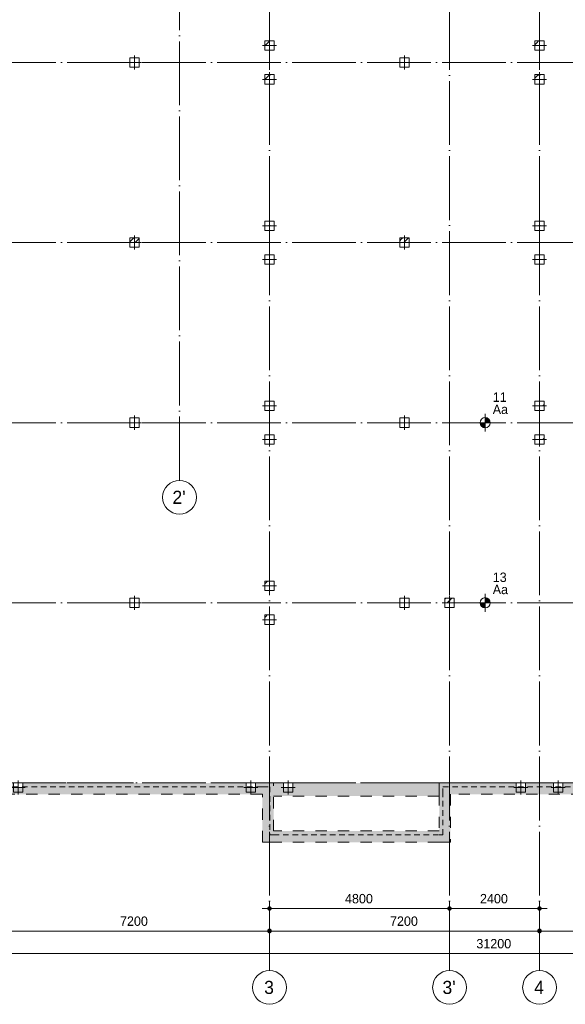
# Model space of a CAD drawing. Header units: millimetres. Extents: x -2900 to 56100, y -900 to 49332.
# Tile 3 of 9: x 12738 to 27288, y -900 to 25340. Entities that reach past the tile are written whole.
import ezdxf

# ---------------------------------------------------------------- set-up
doc = ezdxf.new("R2010")
doc.units = ezdxf.units.MM
for name, pattern in [('WSP_hartlijn', [800, 500, -100, 100, -100]), ('WSP_hhidden', [250, 150, -100]), ('WSP_hidden', [600, 300, -300]), ('WSP_stramienlijn', [2000, 1700, -150, 0, -150])]:
    doc.linetypes.add(name, pattern=pattern)
for name, color, linetype, lineweight in [('00_algemeen - 0_25mm', 2, 'Continuous', 18), ('00_algemeen - hartlijn', 7, 'WSP_hartlijn', 13), ('00_maatvoering', 8, 'Continuous', 13), ('00_maatvoering-100', 8, 'Continuous', 13), ('07_stramien', 4, 'Continuous', 13), ('16_funderingsconstructies', 2, 'Continuous', 18), ('16_structural foundations - tags', 7, 'Continuous', 18), ('28_hoofddraagconstructies - kolommen en liggers', 1, 'Continuous', 13)]:
    doc.layers.add(name, color=color, linetype=linetype, lineweight=lineweight)
doc.layers.add('00_algemeen - beyond', color=9, linetype='Continuous')
doc.styles.add('Revittext', font='txt', dxfattribs={"height": 350})
doc.styles.add('Revittext_1', font='txt', dxfattribs={"height": 250})
doc.dimstyles.new('WSP_25_-_transparant', dxfattribs={"dimscale": 304.8, "dimtxt": 252.223969, "dimasz": 1.312336, "dimexe": 0.656168, "dimexo": 0.0625, "dimgap": 0.213255, "dimtad": 1, "dimdec": 0, "dimzin": 0, "dimdsep": 46, "dimtxsty": 'Revittext_1', "dimblk1": 'DOTSMALL', "dimblk2": 'DOTSMALL', "dimsah": 1, "dimcen": 0.09, "dimdle": 0.656168, "dimazin": 0, "dimtfac": 1, "dimtdec": 4, "dimtix": 1, "dimtmove": 0, "dimatfit": 3, "dimfxl": 0.656168, "dimfxlon": 1, "dimtvp": 1, "dimtolj": 1, "dimtzin": 0, "dimarcsym": 2})
pattern_1 = [(45, (-19400, -24650), (-449.013, 449.013), []), (45, (-19241.25, -24650), (0, 898.026), []), (45, (-19558.75, -24650), (0, 898.026), [])]
pattern_2 = [(45, (-19400, -23750), (-449.013, 449.013), []), (45, (-19241.25, -23750), (0, 898.026), []), (45, (-19558.75, -23750), (0, 898.026), [])]
pattern_3 = [(45, (-26600, -24650), (-449.013, 449.013), []), (45, (-26441.25, -24650), (0, 898.026), []), (45, (-26758.75, -24650), (0, 898.026), [])]
pattern_4 = [(45, (-26600, -23750), (-449.013, 449.013), []), (45, (-26441.25, -23750), (0, 898.026), []), (45, (-26758.75, -23750), (0, 898.026), [])]
pattern_5 = [(45, (-15800, -19400), (-449.013, 449.013), []), (45, (-15641.25, -19400), (0, 898.026), []), (45, (-15958.75, -19400), (0, 898.026), [])]
pattern_6 = [(45, (-23000, -19400), (-449.013, 449.013), []), (45, (-22841.25, -19400), (0, 898.026), []), (45, (-23158.75, -19400), (0, 898.026), [])]
pattern_7 = [(45, (-15800, -14600), (-449.013, 449.013), []), (45, (-15641.25, -14600), (0, 898.026), []), (45, (-15958.75, -14600), (0, 898.026), [])]
pattern_8 = [(45, (-19400, -15050), (-449.013, 449.013), []), (45, (-19241.25, -15050), (0, 898.026), []), (45, (-19558.75, -15050), (0, 898.026), [])]
pattern_9 = [(45, (-19400, -14150), (-449.013, 449.013), []), (45, (-19241.25, -14150), (0, 898.026), []), (45, (-19558.75, -14150), (0, 898.026), [])]
pattern_10 = [(45, (-23000, -14600), (-449.013, 449.013), []), (45, (-22841.25, -14600), (0, 898.026), []), (45, (-23158.75, -14600), (0, 898.026), [])]
pattern_11 = [(45, (-26600, -15050), (-449.013, 449.013), []), (45, (-26441.25, -15050), (0, 898.026), []), (45, (-26758.75, -15050), (0, 898.026), [])]
pattern_12 = [(45, (-26600, -14150), (-449.013, 449.013), []), (45, (-26441.25, -14150), (0, 898.026), []), (45, (-26758.75, -14150), (0, 898.026), [])]
pattern_13 = [(45, (-19400, -10250), (-449.013, 449.013), []), (45, (-19241.25, -10250), (0, 898.026), []), (45, (-19558.75, -10250), (0, 898.026), [])]
pattern_14 = [(45, (-19400, -9350), (-449.013, 449.013), []), (45, (-19241.25, -9350), (0, 898.026), []), (45, (-19558.75, -9350), (0, 898.026), [])]
pattern_15 = [(45, (-24200, -9800), (-449.013, 449.013), []), (45, (-24041.25, -9800), (0, 898.026), []), (45, (-24358.75, -9800), (0, 898.026), [])]

# ---------------------------------------------------------------- blocks, each defined once
blk = doc.blocks.new('17_WSP_FD_beton - fundatiepaal v21-1 - ø273_285 _stalen buis_-1348285-palenplan - plot - 100')
at = {"layer": '16_funderingsconstructies'}
for points in [[(-97, -97), (0, 0), (-136, 0), (-132, -35), (-118, -68)], [(0, -136), (0, 0), (-97, -97), (-68, -118), (-35, -132)], [(0, 0), (97, 97), (68, 118), (35, 132), (0, 137)], [(137, 0), (132, 35), (118, 68), (97, 97), (0, 0)]]:
    blk.add_hatch(color=256, dxfattribs=at).paths.add_polyline_path(points)
at = {"layer": '00_algemeen - 0_25mm'}
for p, q in [((-205, 0), (205, 0)), ((0, 205), (0, -205))]:
    blk.add_line(p, q, dxfattribs=at)
blk.add_circle((0, 0), 137, dxfattribs=at)
at = {"layer": '00_algemeen - hartlijn'}
for p, q in [((-237, 0), (236, 0)), ((0, -237), (0, 236))]:
    blk.add_line(p, q, dxfattribs=at)
blk = doc.blocks.new('17_WSP_FD_prefab - fundatiepaal v18-0 - 250x250-V39-palenplan - plot - 100')
at = {"layer": '00_algemeen - 0_25mm', "color": 8}
for p, q in [((-187.5, 0), (187.5, 0)), ((-125, 125), (125, 125)), ((-125, -125), (-125, 125)), ((0, 187.5), (0, -187.5)), ((125, 125), (125, -125)), ((125, -125), (-125, -125))]:
    blk.add_line(p, q, dxfattribs=at)
blk = doc.blocks.new('17_WSP_FD_prefab - fundatiepaal v18-0 - 250x250-V40-palenplan - plot - 100')
at = {"layer": '16_funderingsconstructies', "lineweight": 13}
h = blk.add_hatch(dxfattribs=at)
h.set_pattern_fill('FP_35', color=10, style=0, pattern_type=2)
h.set_pattern_definition(pattern_1)
h.paths.add_polyline_path([(-125, 0), (0, 0), (-125, 125)])
h = blk.add_hatch(dxfattribs=at)
h.set_pattern_fill('FP_35', color=10, style=0, pattern_type=2)
h.set_pattern_definition(pattern_1)
h.paths.add_polyline_path([(0, 0), (0, 125), (-125, 125)])
h = blk.add_hatch(dxfattribs=at)
h.set_pattern_fill('FP_35', color=10, style=0, pattern_type=2)
h.set_pattern_definition(pattern_1)
h.paths.add_polyline_path([(0, 0), (125, 0), (125, 125)])
at = {"layer": '00_algemeen - 0_25mm', "color": 8}
for p, q in [((-187.5, 0), (187.5, 0)), ((-125, 125), (125, 125)), ((-125, -125), (-125, 125)), ((0, 187.5), (0, -187.5)), ((125, 125), (125, -125)), ((125, -125), (-125, -125))]:
    blk.add_line(p, q, dxfattribs=at)
blk = doc.blocks.new('17_WSP_FD_prefab - fundatiepaal v18-0 - 250x250-V41-palenplan - plot - 100')
at = {"layer": '16_funderingsconstructies', "lineweight": 13}
h = blk.add_hatch(dxfattribs=at)
h.set_pattern_fill('FP_36', color=10, style=0, pattern_type=2)
h.set_pattern_definition(pattern_2)
h.paths.add_polyline_path([(-125, 0), (0, 0), (-125, 125)])
h = blk.add_hatch(dxfattribs=at)
h.set_pattern_fill('FP_36', color=10, style=0, pattern_type=2)
h.set_pattern_definition(pattern_2)
h.paths.add_polyline_path([(0, 0), (0, 125), (-125, 125)])
h = blk.add_hatch(dxfattribs=at)
h.set_pattern_fill('FP_36', color=10, style=0, pattern_type=2)
h.set_pattern_definition(pattern_2)
h.paths.add_polyline_path([(0, 0), (125, 0), (125, 125)])
at = {"layer": '00_algemeen - 0_25mm', "color": 8}
for p, q in [((-187.5, 0), (187.5, 0)), ((-125, 125), (125, 125)), ((-125, -125), (-125, 125)), ((0, 187.5), (0, -187.5)), ((125, 125), (125, -125)), ((125, -125), (-125, -125))]:
    blk.add_line(p, q, dxfattribs=at)
blk = doc.blocks.new('17_WSP_FD_prefab - fundatiepaal v18-0 - 250x250-V42-palenplan - plot - 100')
at = {"layer": '00_algemeen - 0_25mm', "color": 8}
for p, q in [((-187.5, 0), (187.5, 0)), ((-125, 125), (125, 125)), ((-125, -125), (-125, 125)), ((0, 187.5), (0, -187.5)), ((125, 125), (125, -125)), ((125, -125), (-125, -125))]:
    blk.add_line(p, q, dxfattribs=at)
blk = doc.blocks.new('17_WSP_FD_prefab - fundatiepaal v18-0 - 250x250-V43-palenplan - plot - 100')
at = {"layer": '16_funderingsconstructies', "lineweight": 13}
h = blk.add_hatch(dxfattribs=at)
h.set_pattern_fill('FP_37', color=10, style=0, pattern_type=2)
h.set_pattern_definition(pattern_3)
h.paths.add_polyline_path([(-125, 0), (0, 0), (-125, 125)])
h = blk.add_hatch(dxfattribs=at)
h.set_pattern_fill('FP_37', color=10, style=0, pattern_type=2)
h.set_pattern_definition(pattern_3)
h.paths.add_polyline_path([(0, 0), (0, 125), (-125, 125)])
h = blk.add_hatch(dxfattribs=at)
h.set_pattern_fill('FP_37', color=10, style=0, pattern_type=2)
h.set_pattern_definition(pattern_3)
h.paths.add_polyline_path([(0, 0), (125, 0), (125, 125)])
at = {"layer": '00_algemeen - 0_25mm', "color": 8}
for p, q in [((-187.5, 0), (187.5, 0)), ((-125, 125), (125, 125)), ((-125, -125), (-125, 125)), ((0, 187.5), (0, -187.5)), ((125, 125), (125, -125)), ((125, -125), (-125, -125))]:
    blk.add_line(p, q, dxfattribs=at)
blk = doc.blocks.new('17_WSP_FD_prefab - fundatiepaal v18-0 - 250x250-V44-palenplan - plot - 100')
at = {"layer": '16_funderingsconstructies', "lineweight": 13}
h = blk.add_hatch(dxfattribs=at)
h.set_pattern_fill('FP_38', color=10, style=0, pattern_type=2)
h.set_pattern_definition(pattern_4)
h.paths.add_polyline_path([(-125, 0), (0, 0), (-125, 125)])
h = blk.add_hatch(dxfattribs=at)
h.set_pattern_fill('FP_38', color=10, style=0, pattern_type=2)
h.set_pattern_definition(pattern_4)
h.paths.add_polyline_path([(0, 0), (0, 125), (-125, 125)])
h = blk.add_hatch(dxfattribs=at)
h.set_pattern_fill('FP_38', color=10, style=0, pattern_type=2)
h.set_pattern_definition(pattern_4)
h.paths.add_polyline_path([(0, 0), (125, 0), (125, 125)])
at = {"layer": '00_algemeen - 0_25mm', "color": 8}
for p, q in [((-187.5, 0), (187.5, 0)), ((-125, 125), (125, 125)), ((-125, -125), (-125, 125)), ((0, 187.5), (0, -187.5)), ((125, 125), (125, -125)), ((125, -125), (-125, -125))]:
    blk.add_line(p, q, dxfattribs=at)
blk = doc.blocks.new('17_WSP_FD_prefab - fundatiepaal v18-0 - 250x250-V52-palenplan - plot - 100')
at = {"layer": '16_funderingsconstructies', "lineweight": 13}
h = blk.add_hatch(dxfattribs=at)
h.set_pattern_fill('FP_40', color=10, style=0, pattern_type=2)
h.set_pattern_definition(pattern_5)
h.paths.add_polyline_path([(-125, 0), (0, 0), (-125, 125)])
h = blk.add_hatch(dxfattribs=at)
h.set_pattern_fill('FP_40', color=10, style=0, pattern_type=2)
h.set_pattern_definition(pattern_5)
h.paths.add_polyline_path([(0, 0), (0, 125), (-125, 125)])
h = blk.add_hatch(dxfattribs=at)
h.set_pattern_fill('FP_40', color=10, style=0, pattern_type=2)
h.set_pattern_definition(pattern_5)
h.paths.add_polyline_path([(0, 0), (125, 0), (125, 125)])
at = {"layer": '00_algemeen - 0_25mm', "color": 8}
for p, q in [((-187.5, 0), (187.5, 0)), ((-125, 125), (125, 125)), ((-125, -125), (-125, 125)), ((0, 187.5), (0, -187.5)), ((125, 125), (125, -125)), ((125, -125), (-125, -125))]:
    blk.add_line(p, q, dxfattribs=at)
blk = doc.blocks.new('17_WSP_FD_prefab - fundatiepaal v18-0 - 250x250-V53-palenplan - plot - 100')
at = {"layer": '00_algemeen - 0_25mm', "color": 8}
for p, q in [((-187.5, 0), (187.5, 0)), ((-125, 125), (125, 125)), ((-125, -125), (-125, 125)), ((0, 187.5), (0, -187.5)), ((125, 125), (125, -125)), ((125, -125), (-125, -125))]:
    blk.add_line(p, q, dxfattribs=at)
blk = doc.blocks.new('17_WSP_FD_prefab - fundatiepaal v18-0 - 250x250-V54-palenplan - plot - 100')
at = {"layer": '00_algemeen - 0_25mm', "color": 8}
for p, q in [((-187.5, 0), (187.5, 0)), ((-125, 125), (125, 125)), ((-125, -125), (-125, 125)), ((0, 187.5), (0, -187.5)), ((125, 125), (125, -125)), ((125, -125), (-125, -125))]:
    blk.add_line(p, q, dxfattribs=at)
blk = doc.blocks.new('17_WSP_FD_prefab - fundatiepaal v18-0 - 250x250-V55-palenplan - plot - 100')
at = {"layer": '16_funderingsconstructies', "lineweight": 13}
h = blk.add_hatch(dxfattribs=at)
h.set_pattern_fill('FP_41', color=10, style=0, pattern_type=2)
h.set_pattern_definition(pattern_6)
h.paths.add_polyline_path([(-125, 0), (0, 0), (-125, 125)])
h = blk.add_hatch(dxfattribs=at)
h.set_pattern_fill('FP_41', color=10, style=0, pattern_type=2)
h.set_pattern_definition(pattern_6)
h.paths.add_polyline_path([(0, 0), (0, 125), (-125, 125)])
h = blk.add_hatch(dxfattribs=at)
h.set_pattern_fill('FP_41', color=10, style=0, pattern_type=2)
h.set_pattern_definition(pattern_6)
h.paths.add_polyline_path([(0, 0), (125, 125), (0, 125)])
at = {"layer": '00_algemeen - 0_25mm', "color": 8}
for p, q in [((-187.5, 0), (187.5, 0)), ((-125, 125), (125, 125)), ((-125, -125), (-125, 125)), ((0, 187.5), (0, -187.5)), ((125, 125), (125, -125)), ((125, -125), (-125, -125))]:
    blk.add_line(p, q, dxfattribs=at)
blk = doc.blocks.new('17_WSP_FD_prefab - fundatiepaal v18-0 - 250x250-V56-palenplan - plot - 100')
at = {"layer": '00_algemeen - 0_25mm', "color": 8}
for p, q in [((-187.5, 0), (187.5, 0)), ((-125, 125), (125, 125)), ((-125, -125), (-125, 125)), ((0, 187.5), (0, -187.5)), ((125, 125), (125, -125)), ((125, -125), (-125, -125))]:
    blk.add_line(p, q, dxfattribs=at)
blk = doc.blocks.new('17_WSP_FD_prefab - fundatiepaal v18-0 - 250x250-V57-palenplan - plot - 100')
at = {"layer": '00_algemeen - 0_25mm', "color": 8}
for p, q in [((-187.5, 0), (187.5, 0)), ((-125, 125), (125, 125)), ((-125, -125), (-125, 125)), ((0, 187.5), (0, -187.5)), ((125, 125), (125, -125)), ((125, -125), (-125, -125))]:
    blk.add_line(p, q, dxfattribs=at)
blk = doc.blocks.new('17_WSP_FD_prefab - fundatiepaal v18-0 - 250x250-V60-palenplan - plot - 100')
at = {"layer": '16_funderingsconstructies', "lineweight": 13}
h = blk.add_hatch(dxfattribs=at)
h.set_pattern_fill('FP_44', color=10, style=0, pattern_type=2)
h.set_pattern_definition(pattern_7)
h.paths.add_polyline_path([(-125, 0), (0, 0), (-125, 125)])
h = blk.add_hatch(dxfattribs=at)
h.set_pattern_fill('FP_44', color=10, style=0, pattern_type=2)
h.set_pattern_definition(pattern_7)
h.paths.add_polyline_path([(0, 0), (0, 125), (-125, 125)])
at = {"layer": '00_algemeen - 0_25mm', "color": 8}
for p, q in [((-187.5, 0), (187.5, 0)), ((-125, 125), (125, 125)), ((-125, -125), (-125, 125)), ((0, 187.5), (0, -187.5)), ((125, 125), (125, -125)), ((125, -125), (-125, -125))]:
    blk.add_line(p, q, dxfattribs=at)
blk = doc.blocks.new('17_WSP_FD_prefab - fundatiepaal v18-0 - 250x250-V61-palenplan - plot - 100')
at = {"layer": '16_funderingsconstructies', "lineweight": 13}
h = blk.add_hatch(dxfattribs=at)
h.set_pattern_fill('FP_45', color=10, style=0, pattern_type=2)
h.set_pattern_definition(pattern_8)
h.paths.add_polyline_path([(-125, 0), (0, 0), (-125, 125)])
h = blk.add_hatch(dxfattribs=at)
h.set_pattern_fill('FP_45', color=10, style=0, pattern_type=2)
h.set_pattern_definition(pattern_8)
h.paths.add_polyline_path([(0, 0), (0, 125), (-125, 125)])
h = blk.add_hatch(dxfattribs=at)
h.set_pattern_fill('FP_45', color=10, style=0, pattern_type=2)
h.set_pattern_definition(pattern_8)
h.paths.add_polyline_path([(0, 0), (125, 125), (0, 125)])
at = {"layer": '00_algemeen - 0_25mm', "color": 8}
for p, q in [((-187.5, 0), (187.5, 0)), ((-125, 125), (125, 125)), ((-125, -125), (-125, 125)), ((0, 187.5), (0, -187.5)), ((125, 125), (125, -125)), ((125, -125), (-125, -125))]:
    blk.add_line(p, q, dxfattribs=at)
blk = doc.blocks.new('17_WSP_FD_prefab - fundatiepaal v18-0 - 250x250-V62-palenplan - plot - 100')
at = {"layer": '16_funderingsconstructies', "lineweight": 13}
h = blk.add_hatch(dxfattribs=at)
h.set_pattern_fill('FP_46', color=10, style=0, pattern_type=2)
h.set_pattern_definition(pattern_9)
h.paths.add_polyline_path([(-125, 0), (0, 0), (-125, 125)])
h = blk.add_hatch(dxfattribs=at)
h.set_pattern_fill('FP_46', color=10, style=0, pattern_type=2)
h.set_pattern_definition(pattern_9)
h.paths.add_polyline_path([(0, 0), (0, 125), (-125, 125)])
h = blk.add_hatch(dxfattribs=at)
h.set_pattern_fill('FP_46', color=10, style=0, pattern_type=2)
h.set_pattern_definition(pattern_9)
h.paths.add_polyline_path([(0, 0), (125, 125), (0, 125)])
at = {"layer": '00_algemeen - 0_25mm', "color": 8}
for p, q in [((-187.5, 0), (187.5, 0)), ((-125, 125), (125, 125)), ((-125, -125), (-125, 125)), ((0, 187.5), (0, -187.5)), ((125, 125), (125, -125)), ((125, -125), (-125, -125))]:
    blk.add_line(p, q, dxfattribs=at)
blk = doc.blocks.new('17_WSP_FD_prefab - fundatiepaal v18-0 - 250x250-V63-palenplan - plot - 100')
at = {"layer": '16_funderingsconstructies', "lineweight": 13}
h = blk.add_hatch(dxfattribs=at)
h.set_pattern_fill('FP_47', color=10, style=0, pattern_type=2)
h.set_pattern_definition(pattern_10)
h.paths.add_polyline_path([(-125, 0), (0, 0), (-125, 125)])
h = blk.add_hatch(dxfattribs=at)
h.set_pattern_fill('FP_47', color=10, style=0, pattern_type=2)
h.set_pattern_definition(pattern_10)
h.paths.add_polyline_path([(0, 0), (0, 125), (-125, 125)])
at = {"layer": '00_algemeen - 0_25mm', "color": 8}
for p, q in [((-187.5, 0), (187.5, 0)), ((-125, 125), (125, 125)), ((-125, -125), (-125, 125)), ((0, 187.5), (0, -187.5)), ((125, 125), (125, -125)), ((125, -125), (-125, -125))]:
    blk.add_line(p, q, dxfattribs=at)
blk = doc.blocks.new('17_WSP_FD_prefab - fundatiepaal v18-0 - 250x250-V64-palenplan - plot - 100')
at = {"layer": '16_funderingsconstructies', "lineweight": 13}
h = blk.add_hatch(dxfattribs=at)
h.set_pattern_fill('FP_48', color=10, style=0, pattern_type=2)
h.set_pattern_definition(pattern_11)
h.paths.add_polyline_path([(-125, 0), (0, 0), (-125, 125)])
h = blk.add_hatch(dxfattribs=at)
h.set_pattern_fill('FP_48', color=10, style=0, pattern_type=2)
h.set_pattern_definition(pattern_11)
h.paths.add_polyline_path([(0, 0), (0, 125), (-125, 125)])
h = blk.add_hatch(dxfattribs=at)
h.set_pattern_fill('FP_48', color=10, style=0, pattern_type=2)
h.set_pattern_definition(pattern_11)
h.paths.add_polyline_path([(0, 0), (125, 0), (125, 125)])
h = blk.add_hatch(dxfattribs=at)
h.set_pattern_fill('FP_48', color=10, style=0, pattern_type=2)
h.set_pattern_definition(pattern_11)
h.paths.add_polyline_path([(0, 0), (125, 125), (0, 125)])
at = {"layer": '00_algemeen - 0_25mm', "color": 8}
for p, q in [((-187.5, 0), (187.5, 0)), ((-125, 125), (125, 125)), ((-125, -125), (-125, 125)), ((0, 187.5), (0, -187.5)), ((125, 125), (125, -125)), ((125, -125), (-125, -125))]:
    blk.add_line(p, q, dxfattribs=at)
blk = doc.blocks.new('17_WSP_FD_prefab - fundatiepaal v18-0 - 250x250-V65-palenplan - plot - 100')
at = {"layer": '16_funderingsconstructies', "lineweight": 13}
h = blk.add_hatch(dxfattribs=at)
h.set_pattern_fill('FP_49', color=10, style=0, pattern_type=2)
h.set_pattern_definition(pattern_12)
h.paths.add_polyline_path([(-125, 0), (0, 0), (-125, 125)])
h = blk.add_hatch(dxfattribs=at)
h.set_pattern_fill('FP_49', color=10, style=0, pattern_type=2)
h.set_pattern_definition(pattern_12)
h.paths.add_polyline_path([(0, 0), (0, 125), (-125, 125)])
h = blk.add_hatch(dxfattribs=at)
h.set_pattern_fill('FP_49', color=10, style=0, pattern_type=2)
h.set_pattern_definition(pattern_12)
h.paths.add_polyline_path([(0, 0), (125, 0), (125, 125)])
h = blk.add_hatch(dxfattribs=at)
h.set_pattern_fill('FP_49', color=10, style=0, pattern_type=2)
h.set_pattern_definition(pattern_12)
h.paths.add_polyline_path([(0, 0), (125, 125), (0, 125)])
at = {"layer": '00_algemeen - 0_25mm', "color": 8}
for p, q in [((-187.5, 0), (187.5, 0)), ((-125, 125), (125, 125)), ((-125, -125), (-125, 125)), ((0, 187.5), (0, -187.5)), ((125, 125), (125, -125)), ((125, -125), (-125, -125))]:
    blk.add_line(p, q, dxfattribs=at)
blk = doc.blocks.new('17_WSP_FD_prefab - fundatiepaal v18-0 - 250x250-V68-palenplan - plot - 100')
at = {"layer": '00_algemeen - 0_25mm', "color": 8}
for p, q in [((-187.5, 0), (187.5, 0)), ((-125, 125), (125, 125)), ((-125, -125), (-125, 125)), ((0, 187.5), (0, -187.5)), ((125, 125), (125, -125)), ((125, -125), (-125, -125))]:
    blk.add_line(p, q, dxfattribs=at)
blk = doc.blocks.new('17_WSP_FD_prefab - fundatiepaal v18-0 - 250x250-V69-palenplan - plot - 100')
at = {"layer": '16_funderingsconstructies', "lineweight": 13}
h = blk.add_hatch(dxfattribs=at)
h.set_pattern_fill('FP_52', color=10, style=0, pattern_type=2)
h.set_pattern_definition(pattern_13)
h.paths.add_polyline_path([(-125, 0), (0, 0), (-125, 125)])
h = blk.add_hatch(dxfattribs=at)
h.set_pattern_fill('FP_52', color=10, style=0, pattern_type=2)
h.set_pattern_definition(pattern_13)
h.paths.add_polyline_path([(0, 0), (0, 125), (-125, 125)])
h = blk.add_hatch(dxfattribs=at)
h.set_pattern_fill('FP_52', color=10, style=0, pattern_type=2)
h.set_pattern_definition(pattern_13)
h.paths.add_polyline_path([(0, 0), (125, 125), (0, 125)])
at = {"layer": '00_algemeen - 0_25mm', "color": 8}
for p, q in [((-187.5, 0), (187.5, 0)), ((-125, 125), (125, 125)), ((-125, -125), (-125, 125)), ((0, 187.5), (0, -187.5)), ((125, 125), (125, -125)), ((125, -125), (-125, -125))]:
    blk.add_line(p, q, dxfattribs=at)
blk = doc.blocks.new('17_WSP_FD_prefab - fundatiepaal v18-0 - 250x250-V70-palenplan - plot - 100')
at = {"layer": '16_funderingsconstructies', "lineweight": 13}
h = blk.add_hatch(dxfattribs=at)
h.set_pattern_fill('FP_53', color=10, style=0, pattern_type=2)
h.set_pattern_definition(pattern_14)
h.paths.add_polyline_path([(-125, 0), (0, 0), (-125, 125)])
h = blk.add_hatch(dxfattribs=at)
h.set_pattern_fill('FP_53', color=10, style=0, pattern_type=2)
h.set_pattern_definition(pattern_14)
h.paths.add_polyline_path([(0, 0), (0, 125), (-125, 125)])
h = blk.add_hatch(dxfattribs=at)
h.set_pattern_fill('FP_53', color=10, style=0, pattern_type=2)
h.set_pattern_definition(pattern_14)
h.paths.add_polyline_path([(0, 0), (125, 125), (0, 125)])
at = {"layer": '00_algemeen - 0_25mm', "color": 8}
for p, q in [((-187.5, 0), (187.5, 0)), ((-125, 125), (125, 125)), ((-125, -125), (-125, 125)), ((0, 187.5), (0, -187.5)), ((125, 125), (125, -125)), ((125, -125), (-125, -125))]:
    blk.add_line(p, q, dxfattribs=at)
blk = doc.blocks.new('17_WSP_FD_prefab - fundatiepaal v18-0 - 250x250-V71-palenplan - plot - 100')
at = {"layer": '16_funderingsconstructies', "lineweight": 13}
h = blk.add_hatch(dxfattribs=at)
h.set_pattern_fill('FP_54', color=10, style=0, pattern_type=2)
h.set_pattern_definition([(45, (-23000, -9800), (-449.013, 449.013), []), (45, (-22841.25, -9800), (0, 898.026), []), (45, (-23158.75, -9800), (0, 898.026), [])])
h.paths.add_polyline_path([(0, 0), (125, 0), (125, 125)])
at = {"layer": '00_algemeen - 0_25mm', "color": 8}
for p, q in [((-187.5, 0), (187.5, 0)), ((-125, 125), (125, 125)), ((-125, -125), (-125, 125)), ((0, 187.5), (0, -187.5)), ((125, 125), (125, -125)), ((125, -125), (-125, -125))]:
    blk.add_line(p, q, dxfattribs=at)
blk = doc.blocks.new('17_WSP_FD_prefab - fundatiepaal v18-0 - 250x250-V72-palenplan - plot - 100')
at = {"layer": '16_funderingsconstructies', "lineweight": 13}
h = blk.add_hatch(dxfattribs=at)
h.set_pattern_fill('FP_55', color=10, style=0, pattern_type=2)
h.set_pattern_definition(pattern_15)
h.paths.add_polyline_path([(-125, 0), (0, 0), (-125, 125)])
h = blk.add_hatch(dxfattribs=at)
h.set_pattern_fill('FP_55', color=10, style=0, pattern_type=2)
h.set_pattern_definition(pattern_15)
h.paths.add_polyline_path([(0, 0), (0, 125), (-125, 125)])
h = blk.add_hatch(dxfattribs=at)
h.set_pattern_fill('FP_55', color=10, style=0, pattern_type=2)
h.set_pattern_definition(pattern_15)
h.paths.add_polyline_path([(0, 0), (125, 125), (0, 125)])
at = {"layer": '00_algemeen - 0_25mm', "color": 8}
for p, q in [((-187.5, 0), (187.5, 0)), ((-125, 125), (125, 125)), ((-125, -125), (-125, 125)), ((0, 187.5), (0, -187.5)), ((125, 125), (125, -125)), ((125, -125), (-125, -125))]:
    blk.add_line(p, q, dxfattribs=at)
blk = doc.blocks.new('17_WSP_FD_prefab - fundatiepaal v18-0 - 250x250-V74-palenplan - plot - 100')
at = {"layer": '16_funderingsconstructies', "lineweight": 13}
h = blk.add_hatch(dxfattribs=at)
h.set_pattern_fill('FP_56', color=10, style=0, pattern_type=2)
h.set_pattern_definition([(45, (-12700, -4875), (-449.013, 449.013), []), (45, (-12541.25, -4875), (0, 898.026), []), (45, (-12858.75, -4875), (0, 898.026), [])])
h.paths.add_polyline_path([(0, 0), (125, 0), (125, 125)])
at = {"layer": '00_algemeen - 0_25mm', "color": 8}
for p, q in [((-187.5, 0), (187.5, 0)), ((-125, 125), (125, 125)), ((-125, -125), (-125, 125)), ((0, 187.5), (0, -187.5)), ((125, 125), (125, -125)), ((125, -125), (-125, -125))]:
    blk.add_line(p, q, dxfattribs=at)
blk = doc.blocks.new('17_WSP_FD_prefab - fundatiepaal v18-0 - 250x250-V75-palenplan - plot - 100')
at = {"layer": '00_algemeen - 0_25mm', "color": 8}
for p, q in [((-187.5, 0), (187.5, 0)), ((-125, 125), (125, 125)), ((-125, -125), (-125, 125)), ((0, 187.5), (0, -187.5)), ((125, 125), (125, -125)), ((125, -125), (-125, -125))]:
    blk.add_line(p, q, dxfattribs=at)
blk = doc.blocks.new('17_WSP_FD_prefab - fundatiepaal v18-0 - 250x250-V76-palenplan - plot - 100')
at = {"layer": '16_funderingsconstructies', "lineweight": 13}
h = blk.add_hatch(dxfattribs=at)
h.set_pattern_fill('FP_57', color=10, style=0, pattern_type=2)
h.set_pattern_definition([(45, (-19900, -4875), (-449.013, 449.013), []), (45, (-19741.25, -4875), (0, 898.026), []), (45, (-20058.75, -4875), (0, 898.026), [])])
h.paths.add_polyline_path([(0, 0), (125, 0), (125, 125)])
at = {"layer": '00_algemeen - 0_25mm', "color": 8}
for p, q in [((-187.5, 0), (187.5, 0)), ((-125, 125), (125, 125)), ((-125, -125), (-125, 125)), ((0, 187.5), (0, -187.5)), ((125, 125), (125, -125)), ((125, -125), (-125, -125))]:
    blk.add_line(p, q, dxfattribs=at)
blk = doc.blocks.new('17_WSP_FD_prefab - fundatiepaal v18-0 - 250x250-V77-palenplan - plot - 100')
at = {"layer": '00_algemeen - 0_25mm', "color": 8}
for p, q in [((-187.5, 0), (187.5, 0)), ((-125, 125), (125, 125)), ((-125, -125), (-125, 125)), ((0, 187.5), (0, -187.5)), ((125, 125), (125, -125)), ((125, -125), (-125, -125))]:
    blk.add_line(p, q, dxfattribs=at)
blk = doc.blocks.new('17_WSP_FD_prefab - fundatiepaal v18-0 - 250x250-V78-palenplan - plot - 100')
at = {"layer": '16_funderingsconstructies', "lineweight": 13}
h = blk.add_hatch(dxfattribs=at)
h.set_pattern_fill('FP_58', color=10, style=0, pattern_type=2)
h.set_pattern_definition([(45, (-27100, -4875), (-449.013, 449.013), []), (45, (-26941.25, -4875), (0, 898.026), []), (45, (-27258.75, -4875), (0, 898.026), [])])
h.paths.add_polyline_path([(0, 0), (125, 0), (125, 125)])
at = {"layer": '00_algemeen - 0_25mm', "color": 8}
for p, q in [((-187.5, 0), (187.5, 0)), ((-125, 125), (125, 125)), ((-125, -125), (-125, 125)), ((0, 187.5), (0, -187.5)), ((125, 125), (125, -125)), ((125, -125), (-125, -125))]:
    blk.add_line(p, q, dxfattribs=at)
blk = doc.blocks.new('Grid - Stramienbol 9_0mm-3500-palenplan - plot - 100')
at = {"layer": '07_stramien'}
blk.add_circle((0, 0), 4.5, dxfattribs=at)
blk = doc.blocks.new('DIMBLOCK28-palenplan - plot - 100')
at = {"layer": '00_maatvoering-100'}
h = blk.add_hatch(color=256, dxfattribs=at)
edge = h.paths.add_edge_path()
edge.add_arc((12200, 1052), 50, 0, 360)
h = blk.add_hatch(color=256, dxfattribs=at)
edge = h.paths.add_edge_path()
edge.add_arc((19400, 1052), 50, 0, 360)
for p, q in [((12200, 1252), (12200, 852)), ((12200, 1052), (12200, 1252)), ((12200, 1052), (19400, 1052)), ((19400, 1252), (19400, 852)), ((19400, 1052), (19400, 1252))]:
    blk.add_line(p, q, dxfattribs=at)
for centre in [(12200, 1052), (19400, 1052)]:
    blk.add_circle(centre, 50, dxfattribs=at)
at = {"layer": '00_maatvoering-100', "color": 0, "insert": (15412, 1441), "char_height": 250, "width": 931.29, "attachment_point": 1, "line_spacing_factor": 0.931288, "style": 'Revittext_1'}
blk.add_mtext('7200', dxfattribs=at)
blk = doc.blocks.new('_DotSmall')
at = {"color": 0, "linetype": 'ByBlock', "const_width": 0.5}
blk.add_lwpolyline([(-0.0625, 0, 1), (0.0625, 0, 1)], format="xyb", close=True, dxfattribs=at)
blk = doc.blocks.new('DIMBLOCK29-palenplan - plot - 100')
at = {"layer": '00_maatvoering-100'}
h = blk.add_hatch(color=256, dxfattribs=at)
edge = h.paths.add_edge_path()
edge.add_arc((19400, 1052), 50, 0, 360)
h = blk.add_hatch(color=256, dxfattribs=at)
edge = h.paths.add_edge_path()
edge.add_arc((26600, 1052), 50, 0, 360)
for p, q in [((19400, 1252), (19400, 852)), ((19400, 1052), (19400, 1252)), ((19400, 1052), (26600, 1052)), ((26600, 1252), (26600, 852)), ((26600, 1052), (26600, 1252))]:
    blk.add_line(p, q, dxfattribs=at)
for centre in [(19400, 1052), (26600, 1052)]:
    blk.add_circle(centre, 50, dxfattribs=at)
at = {"layer": '00_maatvoering-100', "color": 0, "insert": (22612, 1441), "char_height": 250, "width": 931.29, "attachment_point": 1, "line_spacing_factor": 0.931288, "style": 'Revittext_1'}
blk.add_mtext('7200', dxfattribs=at)
blk = doc.blocks.new('DIMBLOCK30-palenplan - plot - 100')
at = {"layer": '00_maatvoering-100'}
h = blk.add_hatch(color=256, dxfattribs=at)
edge = h.paths.add_edge_path()
edge.add_arc((26600, 1052), 50, 0, 360)
h = blk.add_hatch(color=256, dxfattribs=at)
edge = h.paths.add_edge_path()
edge.add_arc((33800, 1052), 50, 0, 360)
for p, q in [((26600, 1252), (26600, 852)), ((26600, 1052), (26600, 1252)), ((26600, 1052), (33800, 1052)), ((33800, 1252), (33800, 852)), ((33800, 1052), (33800, 1252))]:
    blk.add_line(p, q, dxfattribs=at)
for centre in [(26600, 1052), (33800, 1052)]:
    blk.add_circle(centre, 50, dxfattribs=at)
at = {"layer": '00_maatvoering-100', "color": 0, "insert": (29812, 1441), "char_height": 250, "width": 931.29, "attachment_point": 1, "line_spacing_factor": 0.931288, "style": 'Revittext_1'}
blk.add_mtext('7200', dxfattribs=at)
blk = doc.blocks.new('DIMBLOCK35-palenplan - plot - 100')
at = {"layer": '00_maatvoering-100'}
h = blk.add_hatch(color=256, dxfattribs=at)
edge = h.paths.add_edge_path()
edge.add_arc((9800, 452), 50, 0, 360)
h = blk.add_hatch(color=256, dxfattribs=at)
edge = h.paths.add_edge_path()
edge.add_arc((41000, 452), 50, 0, 360)
for p, q in [((9800, 652), (9800, 252)), ((9800, 452), (9800, 652)), ((41000, 652), (41000, 252)), ((41000, 452), (41000, 652)), ((9800, 452), (41000, 452))]:
    blk.add_line(p, q, dxfattribs=at)
for centre in [(9800, 452), (41000, 452)]:
    blk.add_circle(centre, 50, dxfattribs=at)
at = {"layer": '00_maatvoering-100', "color": 0, "insert": (24915, 841), "char_height": 250, "width": 1164.11, "attachment_point": 1, "line_spacing_factor": 0.931288, "style": 'Revittext_1'}
blk.add_mtext('31200', dxfattribs=at)
blk = doc.blocks.new('DIMBLOCK53-palenplan - plot - 100')
at = {"layer": '00_maatvoering-100'}
h = blk.add_hatch(color=256, dxfattribs=at)
edge = h.paths.add_edge_path()
edge.add_arc((19400, 1652), 50, 0, 360)
h = blk.add_hatch(color=256, dxfattribs=at)
edge = h.paths.add_edge_path()
edge.add_arc((24200, 1652), 50, 0, 360)
for p, q in [((19400, 1852), (19400, 1452)), ((19400, 1652), (19400, 1852)), ((24200, 1852), (24200, 1452)), ((24200, 1652), (24200, 1852)), ((19200, 1652), (24200, 1652))]:
    blk.add_line(p, q, dxfattribs=at)
for centre in [(19400, 1652), (24200, 1652)]:
    blk.add_circle(centre, 50, dxfattribs=at)
at = {"layer": '00_maatvoering-100', "color": 0, "insert": (21412, 2041), "char_height": 250, "width": 931.29, "attachment_point": 1, "line_spacing_factor": 0.931288, "style": 'Revittext_1'}
blk.add_mtext('4800', dxfattribs=at)
blk = doc.blocks.new('DIMBLOCK54-palenplan - plot - 100')
at = {"layer": '00_maatvoering-100'}
h = blk.add_hatch(color=256, dxfattribs=at)
edge = h.paths.add_edge_path()
edge.add_arc((24200, 1652), 50, 0, 360)
h = blk.add_hatch(color=256, dxfattribs=at)
edge = h.paths.add_edge_path()
edge.add_arc((26600, 1652), 50, 0, 360)
for p, q in [((24200, 1852), (24200, 1452)), ((24200, 1652), (24200, 1852)), ((26600, 1852), (26600, 1452)), ((26600, 1652), (26600, 1852)), ((24200, 1652), (26800, 1652))]:
    blk.add_line(p, q, dxfattribs=at)
for centre in [(24200, 1652), (26600, 1652)]:
    blk.add_circle(centre, 50, dxfattribs=at)
at = {"layer": '00_maatvoering-100', "color": 0, "insert": (25012, 2041), "char_height": 250, "width": 931.29, "attachment_point": 1, "line_spacing_factor": 0.931288, "style": 'Revittext_1'}
blk.add_mtext('2400', dxfattribs=at)

msp = doc.modelspace()

# ---------------------------------------------------------------- hatches: boundary and pattern name
at = {"layer": '00_algemeen - beyond'}
for points in [[(19025, 4700), (19210, 4700), (19210, 5000), (19025, 5000), (19025, 4875), (18775, 4875), (18775, 5000), (12825, 5000), (12825, 4875), (12575, 4875), (12575, 5000), (11825, 5000), (11825, 4875), (11575, 4875), (11575, 5000), (9800, 5000), (9800, 4700), (18900, 4700)], [(19210, 3420), (19510, 3420), (19510, 5000), (19210, 5000), (19210, 4700)], [(23925, 4650), (23925, 5000), (20025, 5000), (20025, 4875), (19775, 4875), (19775, 5000), (19510, 5000), (19510, 4650), (22333.4, 4650)], [(36145, 4700), (36145, 5000), (34425, 5000), (34425, 4875), (34175, 4875), (34175, 5000), (33425, 5000), (33425, 4875), (33175, 4875), (33175, 5000), (27225, 5000), (27225, 4875), (26975, 4875), (26975, 5000), (26225, 5000), (26225, 4875), (25975, 4875), (25975, 5000), (23925, 5000), (23925, 4700), (34475, 4700)], [(24225, 3420), (24225, 4700), (23925, 4700), (23925, 3420)], [(23925, 3420), (23925, 3720), (19510, 3720), (19510, 3420), (22333.4, 3420)]]:
    msp.add_hatch(color=256, dxfattribs=at).paths.add_polyline_path(points)

# ---------------------------------------------------------------- linework, layer by layer
at = {"layer": '00_algemeen - beyond', "linetype": 'WSP_hidden', "lineweight": 13}
for p, q in [((18775, 5000), (12825, 5000)), ((19210, 5000), (19025, 5000)), ((19210, 5000), (19510, 5000)), ((19510, 3720), (19510, 5000)), ((19510, 5000), (19775, 5000)), ((20025, 5000), (23925, 5000)), ((23925, 4700), (23925, 5000)), ((25975, 5000), (23925, 5000)), ((26975, 5000), (26225, 5000)), ((33175, 5000), (27225, 5000)), ((19210, 4700), (9800, 4700)), ((19210, 3420), (19210, 4700)), ((23925, 4650), (19510, 4650)), ((23925, 4700), (23925, 3720)), ((36145, 4700), (24225, 4700)), ((24225, 4700), (24225, 3420)), ((23925, 3720), (19510, 3720)), ((19510, 3420), (19210, 3420)), ((23925, 3420), (19510, 3420)), ((24225, 3420), (23925, 3420))]:
    msp.add_line(p, q, dxfattribs=at)
at = {"layer": '07_stramien', "linetype": 'WSP_stramienlijn'}
for p, q in [((19400, 0), (19400, 48432.3)), ((24200, 0), (24200, 48432.3)), ((26600, 0), (26600, 48432.3)), ((17000, 13061.2), (17000, 39387.2)), ((-2000, 24200), (55200, 24200)), ((-2000, 19400), (55200, 19400)), ((-2000, 14600), (55200, 14600)), ((-2000, 9800), (55200, 9800)), ((-2000, 5000), (55200, 5000))]:
    msp.add_line(p, q, dxfattribs=at)
at = {"layer": '28_hoofddraagconstructies - kolommen en liggers', "linetype": 'WSP_hhidden'}
for p, q in [((9800, 4900), (19210, 4900)), ((19210, 4900), (19410, 4900)), ((19410, 4900), (19410, 3620)), ((24025, 4900), (36145, 4900)), ((24025, 4700), (24025, 4900)), ((24025, 3620), (24025, 4700)), ((19510, 3620), (19410, 3620)), ((19510, 3620), (23925, 3620)), ((24025, 3620), (23925, 3620))]:
    msp.add_line(p, q, dxfattribs=at)

# ---------------------------------------------------------------- block references
at = {"layer": '07_stramien', "xscale": 99.99999999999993, "yscale": 99.99999999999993, "zscale": 99.99999999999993}
for p in [(17000, 12611.2), (19400, -450), (24200, -450), (26600, -450)]:
    msp.add_blockref('Grid - Stramienbol 9_0mm-3500-palenplan - plot - 100', p, dxfattribs=at)
at = {"layer": '16_funderingsconstructies', "color": 55, "lineweight": 13}
for name, p in [('17_WSP_FD_prefab - fundatiepaal v18-0 - 250x250-V40-palenplan - plot - 100', (19400, 24650)), ('17_WSP_FD_prefab - fundatiepaal v18-0 - 250x250-V43-palenplan - plot - 100', (26600, 24650)), ('17_WSP_FD_prefab - fundatiepaal v18-0 - 250x250-V39-palenplan - plot - 100', (15800, 24200)), ('17_WSP_FD_prefab - fundatiepaal v18-0 - 250x250-V42-palenplan - plot - 100', (23000, 24200)), ('17_WSP_FD_prefab - fundatiepaal v18-0 - 250x250-V41-palenplan - plot - 100', (19400, 23750)), ('17_WSP_FD_prefab - fundatiepaal v18-0 - 250x250-V44-palenplan - plot - 100', (26600, 23750)), ('17_WSP_FD_prefab - fundatiepaal v18-0 - 250x250-V53-palenplan - plot - 100', (19400, 19850)), ('17_WSP_FD_prefab - fundatiepaal v18-0 - 250x250-V56-palenplan - plot - 100', (26600, 19850)), ('17_WSP_FD_prefab - fundatiepaal v18-0 - 250x250-V52-palenplan - plot - 100', (15800, 19400)), ('17_WSP_FD_prefab - fundatiepaal v18-0 - 250x250-V55-palenplan - plot - 100', (23000, 19400)), ('17_WSP_FD_prefab - fundatiepaal v18-0 - 250x250-V54-palenplan - plot - 100', (19400, 18950)), ('17_WSP_FD_prefab - fundatiepaal v18-0 - 250x250-V57-palenplan - plot - 100', (26600, 18950)), ('17_WSP_FD_prefab - fundatiepaal v18-0 - 250x250-V61-palenplan - plot - 100', (19400, 15050)), ('17_WSP_FD_prefab - fundatiepaal v18-0 - 250x250-V64-palenplan - plot - 100', (26600, 15050)), ('17_WSP_FD_prefab - fundatiepaal v18-0 - 250x250-V60-palenplan - plot - 100', (15800, 14600)), ('17_WSP_FD_prefab - fundatiepaal v18-0 - 250x250-V63-palenplan - plot - 100', (23000, 14600)), ('17_WSP_FD_prefab - fundatiepaal v18-0 - 250x250-V62-palenplan - plot - 100', (19400, 14150)), ('17_WSP_FD_prefab - fundatiepaal v18-0 - 250x250-V65-palenplan - plot - 100', (26600, 14150)), ('17_WSP_FD_prefab - fundatiepaal v18-0 - 250x250-V69-palenplan - plot - 100', (19400, 10250)), ('17_WSP_FD_prefab - fundatiepaal v18-0 - 250x250-V68-palenplan - plot - 100', (15800, 9800)), ('17_WSP_FD_prefab - fundatiepaal v18-0 - 250x250-V71-palenplan - plot - 100', (23000, 9800)), ('17_WSP_FD_prefab - fundatiepaal v18-0 - 250x250-V72-palenplan - plot - 100', (24200, 9800)), ('17_WSP_FD_prefab - fundatiepaal v18-0 - 250x250-V70-palenplan - plot - 100', (19400, 9350)), ('17_WSP_FD_prefab - fundatiepaal v18-0 - 250x250-V74-palenplan - plot - 100', (12700, 4875)), ('17_WSP_FD_prefab - fundatiepaal v18-0 - 250x250-V75-palenplan - plot - 100', (18900, 4875)), ('17_WSP_FD_prefab - fundatiepaal v18-0 - 250x250-V76-palenplan - plot - 100', (19900, 4875)), ('17_WSP_FD_prefab - fundatiepaal v18-0 - 250x250-V77-palenplan - plot - 100', (26100, 4875)), ('17_WSP_FD_prefab - fundatiepaal v18-0 - 250x250-V78-palenplan - plot - 100', (27100, 4875))]:
    msp.add_blockref(name, p, dxfattribs=at)
at = {"layer": '16_funderingsconstructies'}
for p in [(25150, 14600), (25150, 9800)]:
    msp.add_blockref('17_WSP_FD_beton - fundatiepaal v21-1 - ø273_285 _stalen buis_-1348285-palenplan - plot - 100', p, dxfattribs=at)

# ---------------------------------------------------------------- texts
at = {"layer": '07_stramien', "char_height": 350, "attachment_point": 1, "style": 'Revittext'}
for s, insert, width in [("2'", (16811.4, 12786.8), 448.945), ("3'", (24011.4, -274.4), 448.945), ('3', (19257.4, -274.4), 336.709), ('4', (26457.4, -274.4), 336.709)]:
    msp.add_mtext(s, dxfattribs=dict(at, insert=insert, width=width))

# ---------------------------------------------------------------- dimensions: what is measured, and where the dimension line sits
at = {"layer": '00_maatvoering'}
for base, p1, p2, override, picture, middle in [((24200, 1652.2), (19400, 1852.2), (24200, 1852.2), {"dimpost": '<>', "dimfxl": 4800}, 'DIMBLOCK53-palenplan - plot - 100', (21800, 1844.9)), ((26600, 1652.2), (24200, 1852.2), (26600, 1852.2), {"dimpost": '<>', "dimfxl": 2400}, 'DIMBLOCK54-palenplan - plot - 100', (25400, 1844.9)), ((19400, 1052.2), (12200, 1252.2), (19400, 1252.2), {"dimpost": '<>', "dimfxl": 7200}, 'DIMBLOCK28-palenplan - plot - 100', (15800, 1244.9)), ((26600, 1052.2), (19400, 1252.2), (26600, 1252.2), {"dimpost": '<>', "dimfxl": 7200}, 'DIMBLOCK29-palenplan - plot - 100', (23000, 1244.9)), ((33800, 1052.2), (26600, 1252.2), (33800, 1252.2), {"dimpost": '<>', "dimfxl": 7200}, 'DIMBLOCK30-palenplan - plot - 100', (30200, 1244.9)), ((41000, 452.2), (9800, 652.2), (41000, 652.2), {"dimpost": '<>', "dimfxl": 31200}, 'DIMBLOCK35-palenplan - plot - 100', (25400, 644.9))]:
    dim = msp.add_linear_dim(base=base, p1=p1, p2=p2, dimstyle='WSP_25_-_transparant', override=override, dxfattribs=at)
    dim.commit()
    dim.dimension.update_dxf_attribs({"geometry": picture, "text_midpoint": middle})

# ---------------------------------------------------------------- next in the draw order: texts
at = {"layer": '16_structural foundations - tags', "lineweight": 13, "char_height": 250, "width": 513.08, "attachment_point": 1, "style": 'Revittext_1', "bg_fill": 3, "box_fill_scale": 1.25, "bg_fill_color": 256, "bg_fill_true_color": 13158600, "bg_fill_transparency": 0}
for insert in [(25351.9, 15080.3), (25351.9, 10280.3)]:
    msp.add_mtext('Aa', dxfattribs=dict(at, insert=insert))

# ---------------------------------------------------------------- next in the draw order: texts
at = {"layer": '16_structural foundations - tags', "lineweight": 13, "char_height": 250, "width": 464.979, "attachment_point": 1, "style": 'Revittext_1', "bg_fill": 3, "box_fill_scale": 1.25, "bg_fill_color": 256, "bg_fill_true_color": 13158600, "bg_fill_transparency": 0}
for s, insert in [('11', (25351.9, 15405.4)), ('13', (25351.9, 10605.4))]:
    msp.add_mtext(s, dxfattribs=dict(at, insert=insert))

doc.saveas('drawing.dxf')
